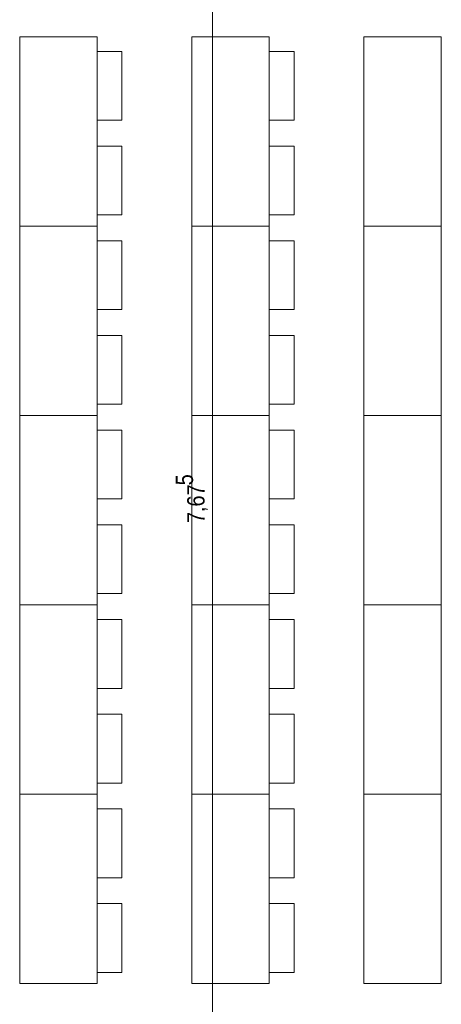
# Model space of a CAD drawing. Extents: x -620 to 300, y 62 to 1112.
# Tile 14 of 53: x -369 to -320, y 407 to 521. Entities that reach past the tile are written whole.
import ezdxf

# ---------------------------------------------------------------- set-up
doc = ezdxf.new("R2010")
doc.units = 0
doc.layers.get('0').update_dxf_attribs({"lineweight": 13})
doc.layers.add('60- 61 allgemeine Ausstattung- 1 Möbel', color=7, linetype='Continuous', lineweight=9, true_color=0x00cccc)
doc.layers.add('70 -76 Bemaßung- 2 Allgemein', color=7, linetype='Continuous', lineweight=5, true_color=0x6666cc)
doc.styles.get("Standard").update_dxf_attribs({"font": 'ARIALN.TTF'})

# ---------------------------------------------------------------- blocks, each defined once
blk = doc.blocks.new('Referenz-A06GA1UT8I')
at = {"layer": '60- 61 allgemeine Ausstattung- 1 Möbel', "color": 0, "linetype": 'Continuous', "lineweight": -2, "ltscale": 0.13}
for p, q in [((-368.6, 496.96), (-368.6, 518.96)), ((-368.6, 518.96), (-359.6, 518.96)), ((-359.6, 518.96), (-359.6, 496.96)), ((-348.6, 496.96), (-348.6, 518.96)), ((-348.6, 518.96), (-339.6, 518.96)), ((-339.6, 518.96), (-339.6, 496.96)), ((-328.6, 496.96), (-328.6, 518.96)), ((-328.6, 518.96), (-319.6, 518.96)), ((-319.6, 518.96), (-319.6, 496.96)), ((-359.6, 509.26), (-359.6, 517.26)), ((-359.6, 517.26), (-356.72, 517.26)), ((-356.72, 517.26), (-356.72, 509.26)), ((-339.6, 509.26), (-339.6, 517.26)), ((-339.6, 517.26), (-336.72, 517.26)), ((-336.72, 517.26), (-336.72, 509.26)), ((-356.72, 509.26), (-359.6, 509.26)), ((-336.72, 509.26), (-339.6, 509.26)), ((-359.6, 498.26), (-359.6, 506.26)), ((-359.6, 506.26), (-356.72, 506.26)), ((-356.72, 506.26), (-356.72, 498.26)), ((-339.6, 498.26), (-339.6, 506.26)), ((-339.6, 506.26), (-336.72, 506.26)), ((-336.72, 506.26), (-336.72, 498.26)), ((-356.72, 498.26), (-359.6, 498.26)), ((-336.72, 498.26), (-339.6, 498.26)), ((-359.6, 496.96), (-368.6, 496.96)), ((-368.6, 474.96), (-368.6, 496.96)), ((-368.6, 496.96), (-359.6, 496.96)), ((-359.6, 496.96), (-359.6, 474.96)), ((-348.6, 474.96), (-348.6, 496.96)), ((-348.6, 496.96), (-339.6, 496.96)), ((-339.6, 496.96), (-348.6, 496.96)), ((-339.6, 496.96), (-339.6, 474.96)), ((-328.6, 474.96), (-328.6, 496.96)), ((-328.6, 496.96), (-319.6, 496.96)), ((-319.6, 496.96), (-328.6, 496.96)), ((-319.6, 496.96), (-319.6, 474.96)), ((-359.6, 487.26), (-359.6, 495.26)), ((-359.6, 495.26), (-356.72, 495.26)), ((-356.72, 495.26), (-356.72, 487.26)), ((-339.6, 487.26), (-339.6, 495.26)), ((-339.6, 495.26), (-336.72, 495.26)), ((-336.72, 495.26), (-336.72, 487.26)), ((-356.72, 487.26), (-359.6, 487.26)), ((-336.72, 487.26), (-339.6, 487.26)), ((-359.6, 476.26), (-359.6, 484.26)), ((-359.6, 484.26), (-356.72, 484.26)), ((-356.72, 484.26), (-356.72, 476.26)), ((-339.6, 476.26), (-339.6, 484.26)), ((-339.6, 484.26), (-336.72, 484.26)), ((-336.72, 484.26), (-336.72, 476.26)), ((-356.72, 476.26), (-359.6, 476.26)), ((-336.72, 476.26), (-339.6, 476.26)), ((-368.6, 452.96), (-368.6, 474.96)), ((-368.6, 474.96), (-359.6, 474.96)), ((-359.6, 474.96), (-368.6, 474.96)), ((-359.6, 474.96), (-359.6, 452.96)), ((-339.6, 474.96), (-348.6, 474.96)), ((-348.6, 452.96), (-348.6, 474.96)), ((-348.6, 474.96), (-339.6, 474.96)), ((-339.6, 474.96), (-339.6, 452.96)), ((-328.6, 452.96), (-328.6, 474.96)), ((-328.6, 474.96), (-319.6, 474.96)), ((-319.6, 474.96), (-328.6, 474.96)), ((-319.6, 474.96), (-319.6, 452.96)), ((-359.6, 465.26), (-359.6, 473.26)), ((-359.6, 473.26), (-356.72, 473.26)), ((-356.72, 473.26), (-356.72, 465.26)), ((-339.6, 465.26), (-339.6, 473.26)), ((-339.6, 473.26), (-336.72, 473.26)), ((-336.72, 473.26), (-336.72, 465.26)), ((-356.72, 465.26), (-359.6, 465.26)), ((-336.72, 465.26), (-339.6, 465.26)), ((-359.6, 454.26), (-359.6, 462.26)), ((-359.6, 462.26), (-356.72, 462.26)), ((-356.72, 462.26), (-356.72, 454.26)), ((-339.6, 454.26), (-339.6, 462.26)), ((-339.6, 462.26), (-336.72, 462.26)), ((-336.72, 462.26), (-336.72, 454.26)), ((-356.72, 454.26), (-359.6, 454.26)), ((-336.72, 454.26), (-339.6, 454.26)), ((-359.6, 452.96), (-368.6, 452.96)), ((-368.6, 430.96), (-368.6, 452.96)), ((-368.6, 452.96), (-359.6, 452.96)), ((-359.6, 452.96), (-359.6, 430.96)), ((-348.6, 430.96), (-348.6, 452.96)), ((-348.6, 452.96), (-339.6, 452.96)), ((-339.6, 452.96), (-348.6, 452.96)), ((-339.6, 452.96), (-339.6, 430.96)), ((-328.6, 430.96), (-328.6, 452.96)), ((-328.6, 452.96), (-319.6, 452.96)), ((-319.6, 452.96), (-328.6, 452.96)), ((-319.6, 452.96), (-319.6, 430.96)), ((-359.6, 443.26), (-359.6, 451.26)), ((-359.6, 451.26), (-356.72, 451.26)), ((-356.72, 451.26), (-356.72, 443.26)), ((-339.6, 443.26), (-339.6, 451.26)), ((-339.6, 451.26), (-336.72, 451.26)), ((-336.72, 451.26), (-336.72, 443.26)), ((-356.72, 443.26), (-359.6, 443.26)), ((-336.72, 443.26), (-339.6, 443.26)), ((-359.6, 432.26), (-359.6, 440.26)), ((-359.6, 440.26), (-356.72, 440.26)), ((-356.72, 440.26), (-356.72, 432.26)), ((-339.6, 432.26), (-339.6, 440.26)), ((-339.6, 440.26), (-336.72, 440.26)), ((-336.72, 440.26), (-336.72, 432.26)), ((-356.72, 432.26), (-359.6, 432.26)), ((-336.72, 432.26), (-339.6, 432.26)), ((-368.6, 408.96), (-368.6, 430.96)), ((-368.6, 430.96), (-359.6, 430.96)), ((-359.6, 430.96), (-368.6, 430.96)), ((-359.6, 430.96), (-359.6, 408.96)), ((-339.6, 430.96), (-348.6, 430.96)), ((-348.6, 408.96), (-348.6, 430.96)), ((-348.6, 430.96), (-339.6, 430.96)), ((-339.6, 430.96), (-339.6, 408.96)), ((-319.6, 430.96), (-328.6, 430.96)), ((-328.6, 408.96), (-328.6, 430.96)), ((-328.6, 430.96), (-319.6, 430.96)), ((-319.6, 430.96), (-319.6, 408.96)), ((-359.6, 421.26), (-359.6, 429.26)), ((-359.6, 429.26), (-356.72, 429.26)), ((-356.72, 429.26), (-356.72, 421.26)), ((-339.6, 421.26), (-339.6, 429.26)), ((-339.6, 429.26), (-336.72, 429.26)), ((-336.72, 429.26), (-336.72, 421.26)), ((-356.72, 421.26), (-359.6, 421.26)), ((-336.72, 421.26), (-339.6, 421.26)), ((-359.6, 410.26), (-359.6, 418.26)), ((-359.6, 418.26), (-356.72, 418.26)), ((-356.72, 418.26), (-356.72, 410.26)), ((-339.6, 410.26), (-339.6, 418.26)), ((-339.6, 418.26), (-336.72, 418.26)), ((-336.72, 418.26), (-336.72, 410.26)), ((-356.72, 410.26), (-359.6, 410.26)), ((-336.72, 410.26), (-339.6, 410.26)), ((-359.6, 408.96), (-368.6, 408.96)), ((-339.6, 408.96), (-348.6, 408.96)), ((-319.6, 408.96), (-328.6, 408.96))]:
    blk.add_line(p, q, dxfattribs=at)
at = {"layer": '70 -76 Bemaßung- 2 Allgemein', "color": 0, "linetype": 'Continuous', "lineweight": -2, "ltscale": 0.13}
blk.add_line((-346.18, 389.51), (-346.18, 540.89), dxfattribs=at)
at = {"layer": '70 -76 Bemaßung- 2 Allgemein', "color": 0, "linetype": 'Continuous', "lineweight": -2, "ltscale": 0.13, "char_height": 2.0138, "attachment_point": 1, "rotation": 90}
for s, insert in [('{\\fArial Narrow;5}', (-350.47, 466.85)), ('{\\fArial Narrow;7,67}', (-349.13, 462.46))]:
    blk.add_mtext(s, dxfattribs=dict(at, insert=insert))

msp = doc.modelspace()

# ---------------------------------------------------------------- block references
at = {"color": 8, "lineweight": 13, "ltscale": 0.13, "true_color": 0x808080}
msp.add_blockref('Referenz-A06GA1UT8I', (0, 0), dxfattribs=at)

doc.saveas('drawing.dxf')
